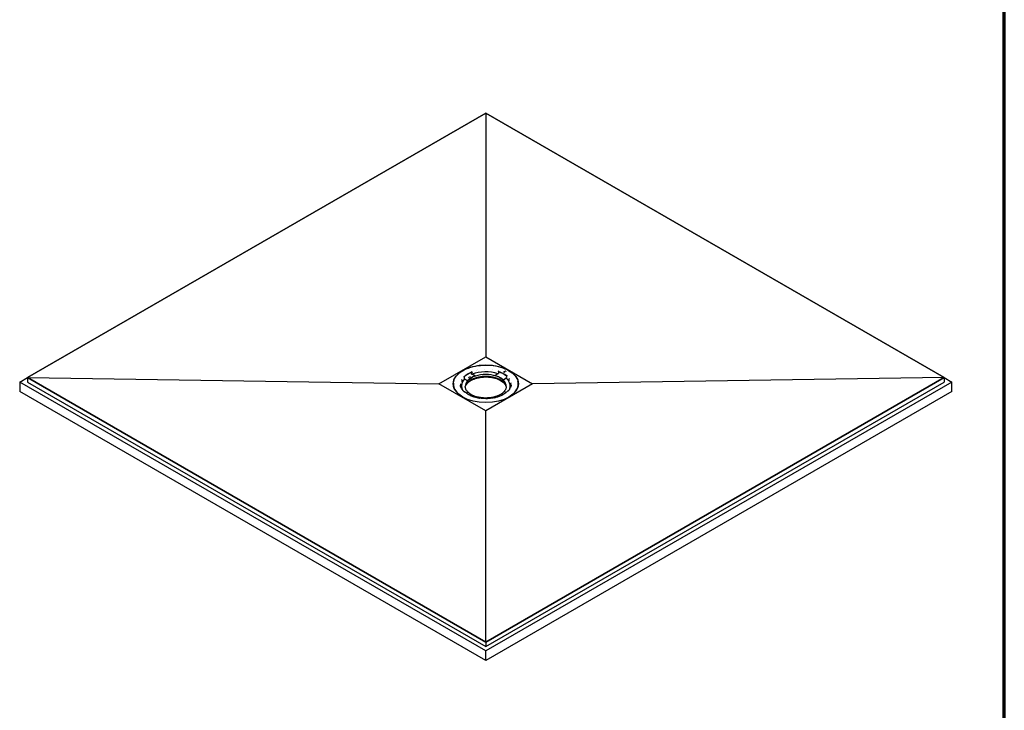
# Model space of a CAD drawing. Header units: millimetres. Extents: x -11430 to 11430, y -300 to 4365.
# Tile 4 of 16: x 1922 to 3060, y 939 to 1738. Entities that reach past the tile are written whole.
import ezdxf

# ---------------------------------------------------------------- set-up
doc = ezdxf.new("R2010")
doc.units = ezdxf.units.MM
doc.header["$LTSCALE"] = 15
doc.layers.get('0').update_dxf_attribs({"lineweight": 25})
doc.layers.add('_Sichtbarkanten', color=7, linetype='Continuous', lineweight=25)
doc.layers.add('Rahmen (ISO)', color=7, linetype='Continuous', lineweight=70)

# ---------------------------------------------------------------- blocks, each defined once
blk = doc.blocks.new('Ränder wedi_Zeichnungsrahmen')
at = {"layer": 'Rahmen (ISO)'}
blk.add_line((204, 6), (204, 291), dxfattribs=at)

msp = doc.modelspace()

# ---------------------------------------------------------------- linework, layer by layer
at = {"layer": '_Sichtbarkanten'}
for p, q in [((2460.56, 1629.92), (1930.73, 1324.02)), ((1930.74, 1324.02), (2460.56, 1629.91)), ((2990.4, 1324.02), (2460.56, 1629.92)), ((2460.56, 1629.91), (2990.39, 1324.02)), ((2460.56, 1629.91), (2460.56, 1348.1)), ((2406.48, 1316.87), (2460.56, 1348.1)), ((2460.56, 1348.1), (2514.64, 1316.87)), ((1921.75, 1318.83), (1930.73, 1324.02)), ((1930.73, 1324.02), (2460.56, 1018.12)), ((1930.73, 1324.02), (1930.73, 1318.83)), ((2460.56, 1018.12), (1930.74, 1324.02)), ((1930.74, 1324.02), (2406.48, 1316.87)), ((2435.18, 1325.46), (2435.08, 1325.49)), ((2435.61, 1324.91), (2435.61, 1324.91)), ((2435.61, 1324.53), (2435.64, 1322.93)), ((2435.65, 1322.85), (2435.64, 1322.92)), ((2435.82, 1322.54), (2436.09, 1322.37)), ((2440.44, 1324.31), (2440.44, 1324.31)), ((2441.88, 1325.17), (2441.88, 1325.17)), ((2443.77, 1330.91), (2443.84, 1330.85)), ((2444.12, 1330.21), (2444.01, 1330.54)), ((2444.12, 1330.21), (2444.12, 1330.21)), ((2444.13, 1329.82), (2444.15, 1328.22)), ((2448.44, 1325.7), (2448.43, 1325.9)), ((2460.56, 1018.12), (2990.4, 1324.02)), ((2990.39, 1324.02), (2460.56, 1018.12)), ((2471.13, 1326.19), (2471.14, 1326.39)), ((2475.18, 1330.49), (2475.16, 1328.89)), ((2475.18, 1330.87), (2475.29, 1331.22)), ((2475.18, 1330.88), (2475.18, 1330.87)), ((2475.44, 1331.53), (2475.49, 1331.59)), ((2480.99, 1320.91), (2480.99, 1321.11)), ((2481.63, 1330.46), (2481.39, 1330.59)), ((2483.36, 1331.44), (2481.79, 1330.46)), ((2482.57, 1329.96), (2482.32, 1330.09)), ((2483.88, 1331.23), (2483.48, 1331.44)), ((2484.16, 1323.58), (2483.92, 1323.4)), ((2484.33, 1323.97), (2484.32, 1323.9)), ((2484.35, 1325.57), (2484.33, 1323.98)), ((2484.36, 1325.96), (2484.36, 1325.96)), ((2484.87, 1326.57), (2484.77, 1326.53)), ((2487.68, 1322.34), (2487.68, 1322.34)), ((2990.39, 1324.02), (2514.64, 1316.87)), ((2990.4, 1324.02), (2990.4, 1318.83)), ((2990.4, 1324.02), (2999.38, 1318.83)), ((2460.56, 1007.75), (1921.75, 1318.83)), ((1921.75, 1318.83), (1921.75, 1307.69)), ((1930.73, 1318.83), (2460.56, 1012.93)), ((2460.56, 1285.65), (2406.48, 1316.87)), ((2423.09, 1315.92), (2423.08, 1316.14)), ((2423.11, 1317.68), (2423.11, 1317.67)), ((2431.7, 1313.79), (2431.7, 1313.79)), ((2433.44, 1310.62), (2433.44, 1310.62)), ((2439.29, 1320.02), (2439.29, 1320.21)), ((2460.56, 1012.93), (2990.4, 1318.83)), ((2999.38, 1318.83), (2460.56, 1007.75)), ((2514.64, 1316.87), (2460.56, 1285.65)), ((2488.36, 1311.82), (2488.36, 1311.82)), ((2489.46, 1317.11), (2489.46, 1317.11)), ((2498.01, 1317.68), (2498.01, 1317.67)), ((2498.03, 1315.92), (2498.04, 1316.14)), ((2999.38, 1307.69), (2999.38, 1318.83)), ((2460.56, 996.6), (1921.75, 1307.69)), ((2436.26, 1307.18), (2436.35, 1307.22)), ((2445.69, 1302.22), (2445.63, 1302.16)), ((2449.99, 1301.73), (2449.99, 1301.82)), ((2999.38, 1307.69), (2460.56, 996.6)), ((2472.69, 1302.21), (2472.69, 1302.31)), ((2477.35, 1302.84), (2477.29, 1302.9)), ((2478.18, 1303.92), (2478.22, 1303.94)), ((2479.59, 1304.8), (2479.63, 1304.82)), ((2485.52, 1308.03), (2485.52, 1308.03)), ((2485.63, 1308.14), (2485.7, 1308.2)), ((2485.95, 1308.29), (2486.05, 1308.25)), ((2460.56, 1018.12), (2460.56, 1285.65)), ((2460.56, 1018.12), (2460.56, 1012.93)), ((2460.56, 996.6), (2460.56, 1007.75))]:
    msp.add_line(p, q, dxfattribs=at)
for centre, start, end in [((2444.16, 1330.57), 2.34889, 7.84167), ((2436.13, 1307), 49.29949, 92.62849), ((2446.03, 1301.7), 6.07946, 71.8413), ((2476.96, 1302.36), 111.18278, 177.65587), ((2486.15, 1308.07), 89.84045, 135.46339)]:
    msp.add_arc(centre, 0.5, start, end, dxfattribs=at)
msp.add_ellipse((2460.56, 1316.87), major_axis=(37.75, 0), ratio=0.5773503, dxfattribs=at)
for centre, major_axis, ratio, start_param, end_param in [((2460.56, 1315.65), (31.18, 0), 0.5773503, 1.9084094, 1.908414), ((2460.55, 1315.67), (31.14, 0), 0.5773503, 1.8913956, 1.8913967), ((2460.56, 1315.65), (31.18, 0), 0.5773503, 1.6159849, 1.6159909), ((2460.56, 1315.65), (31.18, 0), 0.5773503, 1.320607, 1.3206148), ((2460.56, 1314.22), (-28.25, 0), 0.5773503, 5.7601974, 6.47063), ((2432.25, 1321.14), (0.311, 0.392), 0.6600019, 6.2831253, 6.2831823), ((2435.18, 1325.05), (0.351, -0.356), 0.7044916, 0.638106, 2.191449), ((2460.56, 1316.47), (28.92, 0), 0.5773503, 2.1752909, 2.6116232), ((2435.82, 1322.81), (0.128, -0.222), 0.5460211, 3.9208963, 5.4270768), ((2435.82, 1322.74), (0.128, -0.222), 0.5460368, 3.9212823, 5.4738112), ((2460.56, 1316.28), (-28.92, 0), 0.5773503, 5.3252514, 5.7448479), ((2460.56, 1313.81), (-23.75, 0), 0.5773503, 3.1328859, 6.2918921), ((2460.56, 1311.44), (-24, 0), 0.5773503, 3.2898462, 6.1349318), ((2460.56, 1314.11), (23.76, 0), 0.5773503, 2.1066087, 2.6803053), ((2441.48, 1323.58), (0.051, 0.086), 0.54907, 6.2829637, 6.2831858), ((2442.89, 1324.45), (0.051, 0.086), 0.5490805, 6.2829688, 6.2831868), ((2443.77, 1330.5), (0.185, -0.464), 0.4640528, 1.4832846, 2.4316656), ((2443.84, 1330.44), (-0.185, 0.464), 0.4640528, 4.0199152, 5.5732583), ((2444.36, 1328.12), (-0.163, 0.199), 0.6431643, 0.6771777, 2.1833207), ((2460.56, 1314.22), (28.25, 0), 0.5773503, 1.0504292, 2.1655131), ((2460.56, 1314.11), (23.76, 0), 0.5773503, 0.5358124, 1.109509), ((2474.97, 1328.78), (0.147, 0.21), 0.6070257, 4.0501973, 5.5564002), ((2475.44, 1331.12), (-0.16, -0.474), 0.4127447, 3.8281277, 5.3814708), ((2460.56, 1316.47), (28.92, 0), 0.5773503, 0.6044945, 1.0408269), ((2475.49, 1331.18), (0.16, 0.474), 0.4127447, 0.6865351, 1.634916), ((2460.56, 1316.28), (28.92, 0), 0.5773503, 0.6128595, 1.0324619), ((2481.15, 1321.03), (0.118, 0.23), 0.5000656, 0.8232417, 2.3467786), ((2482.52, 1329.87), (0.0472, 0.0881), 0.5554409, 6.2831024, 6.2831853), ((2482.51, 1329.89), (0.108, 0), 0.574805, 0.2902406, 0.2902907), ((2483.43, 1331.35), (0.0472, 0.0881), 0.5554467, 0.0000047, 0.0000609), ((2483.82, 1331.16), (0.107, 0), 0.5773503, 0.2898871, 0.289938), ((2460.56, 1314.22), (28.25, 0), 0.5773503, 6.1625679, 6.8806983), ((2484.16, 1323.78), (0.113, 0.229), 0.5009349, 3.9149931, 5.4675221), ((2484.16, 1323.85), (0.113, 0.229), 0.50092, 3.9617293, 5.4678931), ((2484.77, 1326.12), (0.321, 0.384), 0.6718048, 0.8937651, 2.4471081), ((2488.19, 1322.35), (-0.341, 0.366), 0.6939925, 6.2831131, 6.2837104), ((2460.56, 1316.67), (-37.49, 0), 0.5773503, 6.2371079, 7.1015728), ((2460.56, 1315.65), (-37.75, 0), 0.5773503, 6.114863, 6.2550847), ((2431.13, 1315.86), (0.193, 0.461), 0.4791649, 6.2831573, 6.283196), ((2460.56, 1314.22), (-28.25, 0), 0.5773503, 0.1949398, 0.1949414), ((2432.89, 1310.64), (0.092, 0.492), 0.2514096, 6.2831642, 6.2831834), ((2439.11, 1320.13), (0.133, -0.222), 0.5441553, 0.756954, 2.2804909), ((2460.56, 1316.67), (37.49, 0), 0.5773503, 5.4647978, 6.3292627), ((2460.56, 1314.22), (28.25, 0), 0.5773503, 6.0518414, 6.1015662), ((2488.91, 1311.85), (-0.115, 0.487), 0.3085979, 6.2831384, 6.2833538), ((2489.99, 1317.13), (-0.219, 0.449), 0.5270978, 6.2831109, 6.2835136), ((2460.56, 1315.65), (37.75, 0), 0.5773503, 0.0281007, 0.1683223), ((2436.26, 1306.77), (0.321, 0.384), 0.6718048, 0, 0.8937651), ((2436.35, 1306.81), (0.321, 0.384), 0.6718048, 5.6792422, 7.1769504), ((2460.56, 1314.11), (-23.76, 0), 0.5773503, 0.5358124, 1.109509), ((2445.69, 1301.81), (0.16, 0.474), 0.4127447, 0, 0.6865351), ((2449.79, 1301.52), (-0.155, -0.209), 0.5964828, 3.3610538, 3.9990332), ((2452.46, 1300.12), (-0.194, 0.461), 0.4806796, 6.2831669, 6.2832058), ((2452.57, 1300.1), (0.408, 0.289), 0.7559267, 6.2831368, 6.2838227), ((2461.6, 1299.47), (-0.312, 0.391), 0.6611079, 6.2831249, 6.283182), ((2461.72, 1299.48), (0.282, 0.413), 0.6235626, 6.2831065, 6.283613), ((2470.65, 1300.49), (-0.436, 0.245), 0.7768224, 6.2831201, 6.2831877), ((2470.75, 1300.51), (0.168, 0.471), 0.43016, 6.2831218, 6.2834341), ((2460.56, 1314.11), (-23.76, 0), 0.5773503, 2.1066087, 2.6803053), ((2472.9, 1302.02), (0.171, -0.197), 0.6309665, 2.2328663, 2.8907527), ((2477.29, 1302.49), (-0.185, 0.464), 0.4640528, 5.5732583, 6.2831853), ((2478.24, 1303.84), (-0.0527, 0.085), 0.5991576, 0.0000151, 0.0002873), ((2479.65, 1304.71), (-0.0529, 0.0849), 0.5977696, 0.0000065, 0.0002752), ((2485.95, 1307.88), (-0.351, 0.356), 0.7044916, 5.3330417, 6.8863847), ((2486.05, 1307.84), (-0.351, 0.356), 0.7044916, 5.3330417, 6.2814227)]:
    msp.add_ellipse(centre, major_axis=major_axis, ratio=ratio, start_param=start_param, end_param=end_param, dxfattribs=at)
for points, knots in [([(2423.11, 1317.68), (2423.3, 1319.99), (2424.12, 1322.27), (2426.95, 1326.59), (2428.97, 1328.62), (2434.02, 1332.22), (2437.05, 1333.78), (2443.8, 1336.27), (2447.53, 1337.2), (2455.28, 1338.33), (2459.32, 1338.53), (2467.29, 1338.19), (2471.23, 1337.65), (2478.62, 1335.88), (2482.07, 1334.64), (2488.13, 1331.61), (2490.73, 1329.8), (2494.83, 1325.8), (2496.33, 1323.61), (2497.64, 1320.12), (2497.92, 1318.91), (2498.01, 1317.68)], [2.4395344, 2.4395344, 2.4395344, 2.4395344, 2.7554312, 2.7554312, 3.0747304, 3.0747304, 3.3957813, 3.3957813, 3.7168394, 3.7168394, 4.0377143, 4.0377143, 4.358544, 4.358544, 4.6794919, 4.6794919, 5.000621, 5.000621, 5.3212401, 5.3212401, 5.4889723, 5.4889723, 5.4889723, 5.4889723]), ([(2432.51, 1321.59), (2432.51, 1321.59), (2432.51, 1321.59), (2432.51, 1321.59), (2432.51, 1321.58), (2432.53, 1321.56), (2432.54, 1321.55), (2432.56, 1321.54)], [0.042444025, 0.042444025, 0.042444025, 0.042444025, 0.054377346, 0.054377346, 0.083114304, 0.083114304, 0.113111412, 0.113111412, 0.113111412, 0.113111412]), ([(2432.56, 1321.54), (2432.61, 1321.5), (2432.65, 1321.45), (2432.71, 1321.36), (2432.74, 1321.3), (2432.76, 1321.21), (2432.76, 1321.17), (2432.76, 1321.13)], [0, 0, 0, 0, 0.035587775, 0.035587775, 0.070218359, 0.070218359, 0.093087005, 0.093087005, 0.093087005, 0.093087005]), ([(2435.61, 1324.53), (2435.61, 1324.54), (2435.61, 1324.55), (2435.62, 1324.58), (2435.62, 1324.6), (2435.63, 1324.64), (2435.64, 1324.67), (2435.66, 1324.73), (2435.67, 1324.75), (2435.69, 1324.79), (2435.7, 1324.8), (2435.72, 1324.82), (2435.73, 1324.83), (2435.73, 1324.84)], [-0.076023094, -0.076023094, -0.076023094, -0.076023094, -0.066379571, -0.066379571, -0.056273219, -0.056273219, -0.038303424, -0.038303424, -0.020284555, -0.020284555, -0.009907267, -0.009907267, -0.000001, -0.000001, -0.000001, -0.000001]), ([(2435.64, 1322.92), (2435.64, 1322.92), (2435.64, 1322.93), (2435.64, 1322.93), (2435.64, 1322.93), (2435.64, 1322.93)], [-0.0022392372, -0.0022392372, -0.0022392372, -0.0022392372, -0.0011303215, -0.0011303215, 0, 0, 0, 0]), ([(2435.64, 1322.92), (2435.64, 1322.91), (2435.65, 1322.9), (2435.65, 1322.88), (2435.66, 1322.87), (2435.68, 1322.84), (2435.7, 1322.82), (2435.75, 1322.78), (2435.78, 1322.77), (2435.86, 1322.75), (2435.9, 1322.74), (2435.94, 1322.74), (2435.94, 1322.74), (2435.94, 1322.74)], [0.000009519, 0.000009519, 0.000009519, 0.000009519, 0.008391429, 0.008391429, 0.017324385, 0.017324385, 0.036586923, 0.036586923, 0.058979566, 0.058979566, 0.084505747, 0.084505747, 0.084879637, 0.084879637, 0.084879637, 0.084879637]), ([(2437.21, 1314.65), (2437.88, 1315.96), (2438.9, 1317.22), (2441.63, 1319.62), (2443.4, 1320.73), (2447.45, 1322.58), (2449.74, 1323.32), (2454.61, 1324.35), (2457.19, 1324.64), (2462.38, 1324.73), (2464.98, 1324.54), (2469.96, 1323.69), (2472.33, 1323.04), (2476.58, 1321.34), (2478.47, 1320.29), (2481.57, 1317.92), (2482.79, 1316.6), (2483.72, 1315.02), (2483.82, 1314.84), (2483.91, 1314.65)], [2.6802958, 2.6802958, 2.6802958, 2.6802958, 2.9766835, 2.9766835, 3.2953804, 3.2953804, 3.6136739, 3.6136739, 3.9322665, 3.9322665, 4.2510087, 4.2510087, 4.5696501, 4.5696501, 4.887997, 4.887997, 5.2064441, 5.2064441, 5.248211, 5.248211, 5.248211, 5.248211]), ([(2443.93, 1329.94), (2443.94, 1329.95), (2443.96, 1329.95), (2443.98, 1329.96), (2444, 1329.96), (2444.03, 1329.96), (2444.05, 1329.95), (2444.09, 1329.93), (2444.1, 1329.91), (2444.12, 1329.89), (2444.12, 1329.87), (2444.13, 1329.85), (2444.13, 1329.84), (2444.13, 1329.82)], [-0.075999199, -0.075999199, -0.075999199, -0.075999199, -0.066131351, -0.066131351, -0.055795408, -0.055795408, -0.037782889, -0.037782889, -0.01981545, -0.01981545, -0.009674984, -0.009674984, 0, 0, 0, 0]), ([(2444.13, 1327.84), (2444.13, 1327.84), (2444.13, 1327.84), (2444.13, 1327.87), (2444.14, 1327.9), (2444.14, 1327.97), (2444.14, 1328), (2444.14, 1328.07), (2444.14, 1328.1), (2444.15, 1328.15), (2444.15, 1328.16), (2444.15, 1328.19), (2444.15, 1328.2), (2444.15, 1328.21)], [-0.000376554, -0.000376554, -0.000376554, -0.000376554, 0, 0, 0.025707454, 0.025707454, 0.048259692, 0.048259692, 0.067659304, 0.067659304, 0.076655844, 0.076655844, 0.085096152, 0.085096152, 0.085096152, 0.085096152]), ([(2444.15, 1328.22), (2444.15, 1328.22), (2444.15, 1328.22), (2444.15, 1328.22), (2444.15, 1328.21), (2444.15, 1328.21)], [-0.002286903, -0.002286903, -0.002286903, -0.002286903, -0.0011529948, -0.0011529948, -0.0000457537, -0.0000457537, -0.0000457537, -0.0000457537]), ([(2475.16, 1328.88), (2475.16, 1328.88), (2475.16, 1328.88), (2475.16, 1328.89), (2475.16, 1328.89), (2475.16, 1328.89)], [-0.0024546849, -0.0024546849, -0.0024546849, -0.0024546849, -0.0012389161, -0.0012389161, 0, 0, 0, 0]), ([(2475.16, 1328.88), (2475.16, 1328.87), (2475.16, 1328.86), (2475.17, 1328.83), (2475.17, 1328.82), (2475.17, 1328.77), (2475.17, 1328.74), (2475.18, 1328.67), (2475.19, 1328.63), (2475.2, 1328.56), (2475.21, 1328.53), (2475.21, 1328.5), (2475.21, 1328.5), (2475.21, 1328.5)], [0.000013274, 0.000013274, 0.000013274, 0.000013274, 0.008341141, 0.008341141, 0.017229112, 0.017229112, 0.036430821, 0.036430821, 0.059208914, 0.059208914, 0.085826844, 0.085826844, 0.086205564, 0.086205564, 0.086205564, 0.086205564]), ([(2475.18, 1330.49), (2475.18, 1330.5), (2475.18, 1330.51), (2475.19, 1330.54), (2475.19, 1330.55), (2475.21, 1330.58), (2475.22, 1330.6), (2475.26, 1330.62), (2475.28, 1330.63), (2475.32, 1330.63), (2475.33, 1330.63), (2475.36, 1330.63), (2475.38, 1330.62), (2475.39, 1330.62)], [-0.076634, -0.076634, -0.076634, -0.076634, -0.06673879, -0.06673879, -0.056338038, -0.056338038, -0.038045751, -0.038045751, -0.019786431, -0.019786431, -0.009644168, -0.009644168, -0.000001, -0.000001, -0.000001, -0.000001]), ([(2481.23, 1330.55), (2481.23, 1330.56), (2481.24, 1330.57), (2481.26, 1330.58), (2481.27, 1330.59), (2481.29, 1330.6), (2481.3, 1330.6), (2481.32, 1330.61), (2481.33, 1330.61), (2481.36, 1330.6), (2481.37, 1330.6), (2481.39, 1330.59)], [0, 0, 0, 0, 0.00694503, 0.00694503, 0.013830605, 0.013830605, 0.021001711, 0.021001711, 0.028525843, 0.028525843, 0.036830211, 0.036830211, 0.036830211, 0.036830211]), ([(2481.23, 1330.54), (2481.23, 1330.54), (2481.23, 1330.55), (2481.23, 1330.55), (2481.23, 1330.55), (2481.23, 1330.55)], [0.0536902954, 0.0536902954, 0.0536902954, 0.0536902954, 0.0566909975, 0.0566909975, 0.057203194, 0.057203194, 0.057203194, 0.057203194]), ([(2481.63, 1330.46), (2481.64, 1330.46), (2481.64, 1330.46), (2481.65, 1330.45), (2481.66, 1330.45), (2481.68, 1330.45), (2481.69, 1330.44), (2481.71, 1330.44), (2481.72, 1330.44), (2481.74, 1330.45), (2481.75, 1330.45), (2481.77, 1330.45), (2481.77, 1330.45), (2481.79, 1330.46), (2481.79, 1330.46), (2481.79, 1330.46)], [4.712389, 4.712389, 4.712389, 4.712389, 4.9132088, 4.9132088, 5.131076, 5.131076, 5.3643994, 5.3643994, 5.6062391, 5.6062391, 5.8470409, 5.8470409, 6.0769306, 6.0769306, 6.2831853, 6.2831853, 6.2831853, 6.2831853]), ([(2482.31, 1330.1), (2482.31, 1330.1), (2482.31, 1330.1), (2482.31, 1330.1), (2482.31, 1330.1), (2482.32, 1330.1), (2482.32, 1330.09), (2482.32, 1330.09), (2482.32, 1330.09), (2482.32, 1330.09)], [4.33964956, 4.33964956, 4.33964956, 4.33964956, 4.39284676, 4.39284676, 4.49936083, 4.49936083, 4.60587491, 4.60587491, 4.71238898, 4.71238898, 4.71238898, 4.71238898]), ([(2482.57, 1329.96), (2482.58, 1329.95), (2482.59, 1329.94), (2482.61, 1329.93), (2482.61, 1329.92), (2482.62, 1329.91)], [0, 0, 0, 0, 0.007439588, 0.007439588, 0.013176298, 0.013176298, 0.013176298, 0.013176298]), ([(2483.36, 1331.44), (2483.37, 1331.44), (2483.38, 1331.45), (2483.41, 1331.45), (2483.42, 1331.45), (2483.44, 1331.45), (2483.46, 1331.45), (2483.47, 1331.44), (2483.48, 1331.44), (2483.48, 1331.44)], [0, 0, 0, 0, 0.007437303, 0.007437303, 0.014873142, 0.014873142, 0.022534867, 0.022534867, 0.025174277, 0.025174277, 0.025174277, 0.025174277]), ([(2483.88, 1331.23), (2483.89, 1331.22), (2483.9, 1331.21), (2483.91, 1331.2), (2483.92, 1331.19), (2483.92, 1331.18)], [0, 0, 0, 0, 0.007371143, 0.007371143, 0.013145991, 0.013145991, 0.013145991, 0.013145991]), ([(2484.02, 1323.79), (2484.02, 1323.79), (2484.02, 1323.79), (2484.06, 1323.79), (2484.11, 1323.79), (2484.18, 1323.81), (2484.22, 1323.83), (2484.27, 1323.86), (2484.29, 1323.88), (2484.31, 1323.92), (2484.32, 1323.93), (2484.32, 1323.95), (2484.32, 1323.96), (2484.33, 1323.97)], [-0.000381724, -0.000381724, -0.000381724, -0.000381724, 0, 0, 0.026828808, 0.026828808, 0.049787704, 0.049787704, 0.069141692, 0.069141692, 0.078100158, 0.078100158, 0.086492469, 0.086492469, 0.086492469, 0.086492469]), ([(2484.22, 1325.89), (2484.23, 1325.88), (2484.24, 1325.87), (2484.26, 1325.85), (2484.27, 1325.84), (2484.29, 1325.8), (2484.3, 1325.77), (2484.33, 1325.72), (2484.34, 1325.69), (2484.35, 1325.65), (2484.35, 1325.63), (2484.35, 1325.6), (2484.35, 1325.58), (2484.35, 1325.57)], [-0.076650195, -0.076650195, -0.076650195, -0.076650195, -0.066953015, -0.066953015, -0.056752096, -0.056752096, -0.038484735, -0.038484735, -0.020190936, -0.020190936, -0.009844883, -0.009844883, 0, 0, 0, 0]), ([(2484.33, 1323.98), (2484.33, 1323.98), (2484.33, 1323.98), (2484.33, 1323.97), (2484.33, 1323.97), (2484.33, 1323.97)], [-0.0025081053, -0.0025081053, -0.0025081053, -0.0025081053, -0.001265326, -0.001265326, -0.0000514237, -0.0000514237, -0.0000514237, -0.0000514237]), ([(2487.68, 1322.34), (2487.68, 1322.4), (2487.69, 1322.45), (2487.73, 1322.56), (2487.76, 1322.61), (2487.81, 1322.68), (2487.83, 1322.7), (2487.85, 1322.71)], [0, 0, 0, 0, 0.034109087, 0.034109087, 0.067648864, 0.067648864, 0.084195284, 0.084195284, 0.084195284, 0.084195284]), ([(2487.85, 1322.71), (2487.87, 1322.73), (2487.88, 1322.74), (2487.88, 1322.75), (2487.88, 1322.75), (2487.88, 1322.75)], [0, 0, 0, 0, 0.040664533, 0.040664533, 0.056879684, 0.056879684, 0.056879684, 0.056879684]), ([(2425.2, 1309.25), (2424.78, 1309.94), (2424.42, 1310.64), (2423.51, 1312.85), (2423.16, 1314.38), (2423.09, 1315.92)], [8.34068367, 8.34068367, 8.34068367, 8.34068367, 8.44121143, 8.44121143, 8.65194711, 8.65194711, 8.65194711, 8.65194711]), ([(2431.11, 1316.47), (2431.11, 1316.47), (2431.11, 1316.47), (2431.13, 1316.45), (2431.14, 1316.44), (2431.18, 1316.41), (2431.21, 1316.38), (2431.27, 1316.35), (2431.3, 1316.34), (2431.33, 1316.33)], [0.04192222, 0.04192222, 0.04192222, 0.04192222, 0.07544733, 0.07544733, 0.10565774, 0.10565774, 0.14793391, 0.14793391, 0.17051124, 0.17051124, 0.17051124, 0.17051124]), ([(2432.53, 1311.35), (2432.38, 1311.61), (2432.25, 1311.86), (2432.01, 1312.38), (2431.89, 1312.64), (2431.69, 1313.16), (2431.61, 1313.42), (2431.45, 1313.94), (2431.38, 1314.21), (2431.27, 1314.73), (2431.23, 1315), (2431.19, 1315.26)], [2.07825635, 2.07825635, 2.07825635, 2.07825635, 2.12659953, 2.12659953, 2.17494308, 2.17494308, 2.22328663, 2.22328663, 2.27163019, 2.27163019, 2.31997374, 2.31997374, 2.31997374, 2.31997374]), ([(2431.33, 1316.33), (2431.38, 1316.3), (2431.44, 1316.27), (2431.53, 1316.19), (2431.56, 1316.14), (2431.62, 1316.04), (2431.64, 1315.98), (2431.66, 1315.9), (2431.66, 1315.87), (2431.66, 1315.84)], [0, 0, 0, 0, 0.03694897, 0.03694897, 0.0729382, 0.0729382, 0.10736761, 0.10736761, 0.12443774, 0.12443774, 0.12443774, 0.12443774]), ([(2432.53, 1311.35), (2432.53, 1311.35), (2432.54, 1311.33), (2432.59, 1311.29), (2432.62, 1311.26), (2432.71, 1311.22), (2432.76, 1311.2), (2432.86, 1311.16), (2432.92, 1311.15), (2432.99, 1311.13)], [0, 0, 0, 0, 0.05150864, 0.05150864, 0.09483099, 0.09483099, 0.13618303, 0.13618303, 0.17650986, 0.17650986, 0.17650986, 0.17650986]), ([(2432.99, 1311.13), (2433.05, 1311.12), (2433.11, 1311.1), (2433.22, 1311.04), (2433.27, 1311), (2433.35, 1310.91), (2433.38, 1310.86), (2433.42, 1310.75), (2433.44, 1310.7), (2433.44, 1310.63), (2433.44, 1310.63), (2433.44, 1310.62)], [0, 0, 0, 0, 0.03772488, 0.03772488, 0.07502693, 0.07502693, 0.11044216, 0.11044216, 0.1445266, 0.1445266, 0.14916433, 0.14916433, 0.14916433, 0.14916433]), ([(2435.54, 1307.63), (2435.37, 1307.8), (2435.19, 1307.97), (2434.85, 1308.3), (2434.69, 1308.47), (2434.37, 1308.81), (2434.22, 1308.99), (2433.92, 1309.33), (2433.78, 1309.51), (2433.5, 1309.86), (2433.37, 1310.04), (2433.25, 1310.22)], [1.83241507, 1.83241507, 1.83241507, 1.83241507, 1.8670948, 1.8670948, 1.90177472, 1.90177472, 1.93645464, 1.93645464, 1.97113456, 1.97113456, 2.00581448, 2.00581448, 2.00581448, 2.00581448]), ([(2440.06, 1307.05), (2439.66, 1307.45), (2439.29, 1307.85), (2438.61, 1308.7), (2438.31, 1309.14), (2437.78, 1310.03), (2437.56, 1310.49), (2437.2, 1311.41), (2437.07, 1311.87), (2436.87, 1312.8), (2436.82, 1313.27), (2436.81, 1313.74)], [1.8609733, 1.8609733, 1.8609733, 1.8609733, 1.96175043, 1.96175043, 2.06659136, 2.06659136, 2.17143228, 2.17143228, 2.2762732, 2.2762732, 2.38111412, 2.38111412, 2.38111412, 2.38111412]), ([(2484.31, 1313.74), (2484.3, 1313.34), (2484.26, 1312.94), (2484.12, 1312.14), (2484.02, 1311.74), (2483.75, 1310.94), (2483.59, 1310.55), (2483.2, 1309.77), (2482.97, 1309.39), (2482.47, 1308.65), (2482.21, 1308.3), (2481.91, 1307.96)], [5.54739259, 5.54739259, 5.54739259, 5.54739259, 5.63729982, 5.63729982, 5.72720705, 5.72720705, 5.81711428, 5.81711428, 5.90702152, 5.90702152, 5.99192545, 5.99192545, 5.99192545, 5.99192545]), ([(2488.62, 1311.38), (2488.51, 1311.2), (2488.41, 1311.02), (2488.18, 1310.66), (2488.06, 1310.48), (2487.81, 1310.12), (2487.68, 1309.94), (2487.41, 1309.59), (2487.27, 1309.41), (2486.98, 1309.06), (2486.82, 1308.89), (2486.67, 1308.72)], [5.84816716, 5.84816716, 5.84816716, 5.84816716, 5.88284708, 5.88284708, 5.917527, 5.917527, 5.95220692, 5.95220692, 5.98688684, 5.98688684, 6.02156676, 6.02156676, 6.02156676, 6.02156676]), ([(2488.36, 1311.82), (2488.36, 1311.88), (2488.37, 1311.94), (2488.41, 1312.04), (2488.44, 1312.09), (2488.51, 1312.18), (2488.55, 1312.22), (2488.65, 1312.28), (2488.7, 1312.31), (2488.77, 1312.33), (2488.78, 1312.33), (2488.79, 1312.34)], [0, 0, 0, 0, 0.0340426, 0.0340426, 0.0675875, 0.0675875, 0.1015721, 0.1015721, 0.13663617, 0.13663617, 0.14382582, 0.14382582, 0.14382582, 0.14382582]), ([(2488.79, 1312.34), (2488.86, 1312.35), (2488.93, 1312.37), (2489.04, 1312.42), (2489.08, 1312.45), (2489.14, 1312.49), (2489.16, 1312.51), (2489.18, 1312.53), (2489.19, 1312.54), (2489.19, 1312.54)], [0, 0, 0, 0, 0.04782804, 0.04782804, 0.09433363, 0.09433363, 0.13695328, 0.13695328, 0.17331527, 0.17331527, 0.17331527, 0.17331527]), ([(2489.97, 1315.65), (2489.96, 1315.44), (2489.93, 1315.24), (2489.87, 1314.82), (2489.83, 1314.61), (2489.74, 1314.19), (2489.69, 1313.98), (2489.57, 1313.57), (2489.5, 1313.36), (2489.35, 1312.95), (2489.27, 1312.75), (2489.19, 1312.54)], [5.58451557, 5.58451557, 5.58451557, 5.58451557, 5.62275759, 5.62275759, 5.66099961, 5.66099961, 5.69924163, 5.69924163, 5.73748364, 5.73748364, 5.77571515, 5.77571515, 5.77571515, 5.77571515]), ([(2489.46, 1317.11), (2489.47, 1317.17), (2489.48, 1317.22), (2489.51, 1317.33), (2489.54, 1317.38), (2489.61, 1317.47), (2489.65, 1317.51), (2489.72, 1317.56), (2489.75, 1317.57), (2489.77, 1317.58)], [0, 0, 0, 0, 0.03406855, 0.03406855, 0.06762023, 0.06762023, 0.1016243, 0.1016243, 0.11785477, 0.11785477, 0.11785477, 0.11785477]), ([(2489.77, 1317.58), (2489.82, 1317.6), (2489.85, 1317.63), (2489.9, 1317.67), (2489.92, 1317.69), (2489.93, 1317.7), (2489.94, 1317.71), (2489.94, 1317.71)], [0, 0, 0, 0, 0.04286204, 0.04286204, 0.08462833, 0.08462833, 0.11475918, 0.11475918, 0.11475918, 0.11475918]), ([(2435.54, 1307.63), (2435.55, 1307.63), (2435.57, 1307.62), (2435.61, 1307.59), (2435.63, 1307.58), (2435.7, 1307.55), (2435.74, 1307.54), (2435.83, 1307.52), (2435.88, 1307.51), (2435.99, 1307.5), (2436.05, 1307.5), (2436.11, 1307.5)], [0, 0, 0, 0, 0.02760684, 0.02760684, 0.05507287, 0.05507287, 0.08418635, 0.08418635, 0.11594165, 0.11594165, 0.15238762, 0.15238762, 0.15238762, 0.15238762]), ([(2436.67, 1307.19), (2436.66, 1307.21), (2436.65, 1307.22), (2436.62, 1307.24), (2436.6, 1307.26), (2436.57, 1307.28), (2436.56, 1307.29), (2436.53, 1307.32), (2436.52, 1307.33), (2436.49, 1307.35), (2436.47, 1307.37), (2436.46, 1307.38)], [1.788962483, 1.788962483, 1.788962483, 1.788962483, 1.791631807, 1.791631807, 1.794301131, 1.794301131, 1.796970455, 1.796970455, 1.799639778, 1.799639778, 1.802309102, 1.802309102, 1.802309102, 1.802309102]), ([(2436.58, 1307.16), (2437.06, 1306.76), (2437.56, 1306.37), (2438.64, 1305.62), (2439.2, 1305.26), (2440.39, 1304.57), (2441.01, 1304.24), (2442.3, 1303.6), (2442.97, 1303.3), (2444.33, 1302.75), (2445.02, 1302.49), (2445.72, 1302.25)], [4.49422282, 4.49422282, 4.49422282, 4.49422282, 4.58148929, 4.58148929, 4.66875575, 4.66875575, 4.75602221, 4.75602221, 4.84328867, 4.84328867, 4.92789646, 4.92789646, 4.92789646, 4.92789646]), ([(2446.19, 1302.17), (2446.16, 1302.18), (2446.14, 1302.19), (2446.1, 1302.2), (2446.07, 1302.21), (2446.03, 1302.22), (2446.01, 1302.23), (2445.96, 1302.24), (2445.94, 1302.25), (2445.89, 1302.27), (2445.87, 1302.27), (2445.85, 1302.28)], [1.339283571, 1.339283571, 1.339283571, 1.339283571, 1.341952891, 1.341952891, 1.344622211, 1.344622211, 1.347291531, 1.347291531, 1.34996085, 1.34996085, 1.35263017, 1.35263017, 1.35263017, 1.35263017]), ([(2446.51, 1301.76), (2446.51, 1301.76), (2446.51, 1301.76), (2446.52, 1301.76), (2446.53, 1301.74), (2446.57, 1301.72), (2446.59, 1301.7), (2446.65, 1301.68), (2446.68, 1301.67), (2446.71, 1301.66)], [0.061887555, 0.061887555, 0.061887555, 0.061887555, 0.073117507, 0.073117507, 0.106696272, 0.106696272, 0.134381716, 0.134381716, 0.157073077, 0.157073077, 0.157073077, 0.157073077]), ([(2451.43, 1300.51), (2451.1, 1300.57), (2450.78, 1300.63), (2450.14, 1300.77), (2449.82, 1300.84), (2449.18, 1300.99), (2448.87, 1301.06), (2448.24, 1301.22), (2447.93, 1301.31), (2447.31, 1301.48), (2447.01, 1301.57), (2446.71, 1301.66)], [1.13577818, 1.13577818, 1.13577818, 1.13577818, 1.1704581, 1.1704581, 1.20513802, 1.20513802, 1.23981794, 1.23981794, 1.27449786, 1.27449786, 1.30917778, 1.30917778, 1.30917778, 1.30917778]), ([(2449.99, 1301.82), (2449.63, 1301.65), (2449.15, 1301.43), (2448.65, 1301.19), (2448.55, 1301.14)], [0, 0, 0, 0, 0.33333333, 0.41124123, 0.41124123, 0.41124123, 0.41124123]), ([(2448.58, 1301.14), (2448.65, 1301.17), (2449.07, 1301.37), (2449.47, 1301.57), (2449.8, 1301.73)], [0.60643787, 0.60643787, 0.60643787, 0.60643787, 0.66666667, 1, 1, 1, 1]), ([(2472.77, 1302.24), (2471.4, 1301.77), (2469.96, 1301.38), (2466.96, 1300.77), (2465.4, 1300.56), (2462.25, 1300.3), (2460.65, 1300.27), (2457.48, 1300.38), (2455.9, 1300.53), (2452.83, 1301.01), (2451.34, 1301.34), (2449.92, 1301.75)], [0.2854059, 0.2854059, 0.2854059, 0.2854059, 0.4854154, 0.4854154, 0.6854248, 0.6854248, 0.8854342, 0.8854342, 1.0854437, 1.0854437, 1.2854531, 1.2854531, 1.2854531, 1.2854531]), ([(2451.43, 1300.51), (2451.51, 1300.49), (2451.59, 1300.48), (2451.75, 1300.48), (2451.84, 1300.48), (2452, 1300.5), (2452.08, 1300.52), (2452.19, 1300.55), (2452.23, 1300.57), (2452.26, 1300.58)], [0, 0, 0, 0, 0.04941144, 0.04941144, 0.09927811, 0.09927811, 0.14972798, 0.14972798, 0.17917593, 0.17917593, 0.17917593, 0.17917593]), ([(2452.27, 1300.58), (2452.32, 1300.61), (2452.39, 1300.62), (2452.51, 1300.63), (2452.57, 1300.63), (2452.7, 1300.6), (2452.76, 1300.57), (2452.86, 1300.51), (2452.91, 1300.47), (2452.96, 1300.42), (2452.96, 1300.41), (2452.96, 1300.41)], [0.00058306, 0.00058306, 0.00058306, 0.00058306, 0.03763241, 0.03763241, 0.0753749, 0.0753749, 0.1136198, 0.1136198, 0.1507727, 0.1507727, 0.15462845, 0.15462845, 0.15462845, 0.15462845]), ([(2452.97, 1300.39), (2452.98, 1300.38), (2453, 1300.36), (2453.05, 1300.32), (2453.09, 1300.3), (2453.18, 1300.25), (2453.23, 1300.23), (2453.35, 1300.19), (2453.42, 1300.18), (2453.49, 1300.17)], [0, 0, 0, 0, 0.04630162, 0.04630162, 0.08897909, 0.08897909, 0.13105107, 0.13105107, 0.17637776, 0.17637776, 0.17637776, 0.17637776]), ([(2460.59, 1299.68), (2460.12, 1299.68), (2459.64, 1299.68), (2458.68, 1299.71), (2458.21, 1299.73), (2457.25, 1299.78), (2456.78, 1299.81), (2455.83, 1299.89), (2455.36, 1299.94), (2454.43, 1300.04), (2453.96, 1300.1), (2453.49, 1300.17)], [0.82161891, 0.82161891, 0.82161891, 0.82161891, 0.86996247, 0.86996247, 0.91830602, 0.91830602, 0.96664957, 0.96664957, 1.01499313, 1.01499313, 1.06333668, 1.06333668, 1.06333668, 1.06333668]), ([(2460.59, 1299.68), (2460.68, 1299.68), (2460.77, 1299.68), (2460.93, 1299.71), (2461, 1299.73), (2461.13, 1299.77), (2461.19, 1299.8), (2461.25, 1299.84), (2461.28, 1299.85), (2461.29, 1299.87)], [0, 0, 0, 0, 0.05128757, 0.05128757, 0.10142034, 0.10142034, 0.14945769, 0.14945769, 0.17738649, 0.17738649, 0.17738649, 0.17738649]), ([(2461.3, 1299.87), (2461.34, 1299.9), (2461.39, 1299.93), (2461.5, 1299.97), (2461.56, 1299.99), (2461.69, 1299.99), (2461.75, 1299.99), (2461.87, 1299.96), (2461.93, 1299.93), (2461.99, 1299.9)], [0.00092502, 0.00092502, 0.00092502, 0.00092502, 0.0355339, 0.0355339, 0.07175068, 0.07175068, 0.10975554, 0.10975554, 0.14800878, 0.14800878, 0.14800878, 0.14800878]), ([(2462, 1299.89), (2462.03, 1299.87), (2462.07, 1299.84), (2462.17, 1299.8), (2462.23, 1299.78), (2462.37, 1299.75), (2462.44, 1299.73), (2462.59, 1299.72), (2462.67, 1299.72), (2462.74, 1299.72)], [0, 0, 0, 0, 0.04284643, 0.04284643, 0.08678225, 0.08678225, 0.13327835, 0.13327835, 0.17794008, 0.17794008, 0.17794008, 0.17794008]), ([(2469.75, 1300.52), (2469.3, 1300.43), (2468.84, 1300.35), (2467.92, 1300.21), (2467.46, 1300.14), (2466.52, 1300.02), (2466.06, 1299.97), (2465.11, 1299.88), (2464.64, 1299.84), (2463.69, 1299.77), (2463.22, 1299.74), (2462.74, 1299.72)], [0.50745965, 0.50745965, 0.50745965, 0.50745965, 0.5558032, 0.5558032, 0.60414675, 0.60414675, 0.65249031, 0.65249031, 0.70083386, 0.70083386, 0.74917741, 0.74917741, 0.74917741, 0.74917741]), ([(2469.75, 1300.52), (2469.83, 1300.53), (2469.9, 1300.55), (2470.03, 1300.6), (2470.08, 1300.63), (2470.15, 1300.67), (2470.18, 1300.7), (2470.2, 1300.72), (2470.21, 1300.73), (2470.21, 1300.74)], [0, 0, 0, 0, 0.0501112, 0.0501112, 0.09750251, 0.09750251, 0.14105396, 0.14105396, 0.17648036, 0.17648036, 0.17648036, 0.17648036]), ([(2470.21, 1300.74), (2470.24, 1300.79), (2470.28, 1300.83), (2470.36, 1300.91), (2470.41, 1300.94), (2470.51, 1300.99), (2470.57, 1301.01), (2470.69, 1301.02), (2470.76, 1301.02), (2470.85, 1301.01), (2470.88, 1301), (2470.91, 1300.99)], [0.00128593, 0.00128593, 0.00128593, 0.00128593, 0.0342434, 0.0342434, 0.06859115, 0.06859115, 0.1045458, 0.1045458, 0.14232469, 0.14232469, 0.16153052, 0.16153052, 0.16153052, 0.16153052]), ([(2470.92, 1300.98), (2470.98, 1300.96), (2471.05, 1300.94), (2471.2, 1300.92), (2471.28, 1300.91), (2471.45, 1300.9), (2471.53, 1300.91), (2471.67, 1300.92), (2471.72, 1300.93), (2471.77, 1300.95)], [0, 0, 0, 0, 0.04781866, 0.04781866, 0.09634126, 0.09634126, 0.14646964, 0.14646964, 0.17937943, 0.17937943, 0.17937943, 0.17937943]), ([(2476.33, 1302.3), (2476.04, 1302.19), (2475.74, 1302.09), (2475.15, 1301.89), (2474.85, 1301.79), (2474.25, 1301.61), (2473.95, 1301.52), (2473.33, 1301.34), (2473.02, 1301.26), (2472.4, 1301.1), (2472.08, 1301.02), (2471.77, 1300.95)], [0.26161855, 0.26161855, 0.26161855, 0.26161855, 0.29629847, 0.29629847, 0.33097839, 0.33097839, 0.36565831, 0.36565831, 0.40033823, 0.40033823, 0.43501815, 0.43501815, 0.43501815, 0.43501815]), ([(2474.32, 1301.63), (2474.2, 1301.68), (2473.71, 1301.89), (2473.24, 1302.08), (2472.89, 1302.23)], [0.5673361, 0.5673361, 0.5673361, 0.5673361, 0.66666667, 1, 1, 1, 1]), ([(2476.33, 1302.3), (2476.37, 1302.31), (2476.4, 1302.33), (2476.45, 1302.36), (2476.46, 1302.37), (2476.48, 1302.38), (2476.48, 1302.39), (2476.48, 1302.39)], [0, 0, 0, 0, 0.032137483, 0.032137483, 0.061683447, 0.061683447, 0.084687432, 0.084687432, 0.084687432, 0.084687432]), ([(2477.1, 1302.95), (2477.08, 1302.94), (2477.06, 1302.94), (2477.01, 1302.92), (2476.99, 1302.91), (2476.95, 1302.89), (2476.93, 1302.89), (2476.89, 1302.87), (2476.87, 1302.86), (2476.82, 1302.84), (2476.8, 1302.84), (2476.78, 1302.83)], [0.218166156, 0.218166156, 0.218166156, 0.218166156, 0.22083548, 0.22083548, 0.223504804, 0.223504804, 0.226174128, 0.226174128, 0.228843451, 0.228843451, 0.231512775, 0.231512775, 0.231512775, 0.231512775]), ([(2477.24, 1302.93), (2477.91, 1303.2), (2478.55, 1303.48), (2479.83, 1304.09), (2480.45, 1304.41), (2481.65, 1305.09), (2482.22, 1305.45), (2483.31, 1306.19), (2483.82, 1306.57), (2484.79, 1307.35), (2485.24, 1307.76), (2485.67, 1308.17)], [6.06818769, 6.06818769, 6.06818769, 6.06818769, 6.15184822, 6.15184822, 6.2386773, 6.2386773, 6.32550637, 6.32550637, 6.41233544, 6.41233544, 6.49916451, 6.49916451, 6.49916451, 6.49916451]), ([(2478.22, 1303.94), (2478.23, 1303.95), (2478.24, 1303.95), (2478.26, 1303.96), (2478.27, 1303.96), (2478.29, 1303.96), (2478.3, 1303.96), (2478.31, 1303.95), (2478.31, 1303.95), (2478.32, 1303.95)], [0.00000867, 0.00000867, 0.00000867, 0.00000867, 0.006338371, 0.006338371, 0.012714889, 0.012714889, 0.019203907, 0.019203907, 0.020283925, 0.020283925, 0.020283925, 0.020283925]), ([(2479.63, 1304.82), (2479.64, 1304.83), (2479.65, 1304.83), (2479.67, 1304.84), (2479.68, 1304.84), (2479.7, 1304.84), (2479.71, 1304.83), (2479.72, 1304.83), (2479.73, 1304.83), (2479.73, 1304.83)], [0.000008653, 0.000008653, 0.000008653, 0.000008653, 0.006337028, 0.006337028, 0.012715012, 0.012715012, 0.019206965, 0.019206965, 0.020474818, 0.020474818, 0.020474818, 0.020474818]), ([(2481.84, 1308), (2482.16, 1307.81), (2482.85, 1307.41), (2483.62, 1306.96), (2484.02, 1306.73)], [0, 0, 0, 0, 0.33333333, 0.66223865, 0.66223865, 0.66223865, 0.66223865]), ([(2485.79, 1308.43), (2485.78, 1308.41), (2485.76, 1308.4), (2485.74, 1308.37), (2485.73, 1308.36), (2485.7, 1308.34), (2485.69, 1308.32), (2485.66, 1308.3), (2485.65, 1308.29), (2485.62, 1308.26), (2485.61, 1308.25), (2485.6, 1308.23)], [6.051672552, 6.051672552, 6.051672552, 6.051672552, 6.054341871, 6.054341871, 6.057011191, 6.057011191, 6.059680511, 6.059680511, 6.062349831, 6.062349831, 6.065019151, 6.065019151, 6.065019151, 6.065019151]), ([(2486.15, 1308.57), (2486.21, 1308.57), (2486.27, 1308.58), (2486.38, 1308.6), (2486.43, 1308.61), (2486.52, 1308.64), (2486.56, 1308.65), (2486.62, 1308.68), (2486.64, 1308.7), (2486.66, 1308.71), (2486.66, 1308.72), (2486.67, 1308.72)], [0, 0, 0, 0, 0.03613524, 0.03613524, 0.07126227, 0.07126227, 0.10450964, 0.10450964, 0.13476335, 0.13476335, 0.15243543, 0.15243543, 0.15243543, 0.15243543])]:
    msp.add_open_spline(points, degree=3, knots=knots, dxfattribs=at)
for points in [[(2432.76, 1321.13), (2432.78, 1320.46), (2432.8, 1319.79), (2432.82, 1319.12)], [(2439.29, 1320.21), (2438.96, 1320.44), (2438.27, 1320.92), (2437.12, 1321.71), (2436.26, 1322.31), (2435.81, 1322.62)], [(2436.09, 1322.37), (2436.47, 1322.11), (2437.2, 1321.62), (2438.21, 1320.94), (2438.82, 1320.52), (2439.12, 1320.33)], [(2440.44, 1324.31), (2440.8, 1324.1), (2441.16, 1323.88), (2441.53, 1323.66)], [(2441.53, 1323.66), (2441.54, 1323.66), (2441.54, 1323.65), (2441.55, 1323.65)], [(2441.88, 1325.17), (2442.23, 1324.96), (2442.58, 1324.75), (2442.94, 1324.54)], [(2442.94, 1324.54), (2442.95, 1324.54), (2442.95, 1324.53), (2442.96, 1324.52)], [(2444.66, 1330.59), (2444.67, 1330.35), (2444.68, 1330.12), (2444.69, 1329.88)], [(2471.14, 1326.39), (2471.5, 1326.6), (2472.27, 1327.03), (2473.54, 1327.76), (2474.48, 1328.3), (2474.98, 1328.58)], [(2483.92, 1323.4), (2483.57, 1323.12), (2482.9, 1322.6), (2481.98, 1321.88), (2481.41, 1321.44), (2481.15, 1321.23)], [(2482.62, 1329.91), (2482.62, 1329.91), (2482.62, 1329.91), (2482.62, 1329.91)], [(2483.92, 1331.18), (2483.92, 1331.18), (2483.92, 1331.18), (2483.92, 1331.18)], [(2487.63, 1320.34), (2487.65, 1321), (2487.66, 1321.67), (2487.68, 1322.34)], [(2431.66, 1315.84), (2431.68, 1315.16), (2431.69, 1314.47), (2431.7, 1313.79)], [(2433.24, 1310.23), (2433.24, 1310.23), (2433.24, 1310.22), (2433.25, 1310.22)], [(2433.44, 1310.62), (2433.45, 1310.39), (2433.45, 1310.16), (2433.46, 1309.92)], [(2488.34, 1310.91), (2488.35, 1311.22), (2488.35, 1311.52), (2488.36, 1311.82)], [(2488.62, 1311.38), (2488.62, 1311.39), (2488.62, 1311.39), (2488.62, 1311.39)], [(2489.42, 1315.07), (2489.44, 1315.75), (2489.45, 1316.43), (2489.46, 1317.11)], [(2498.03, 1315.92), (2497.94, 1313.65), (2497.22, 1311.39), (2495.93, 1309.25)], [(2476.46, 1302.37), (2476.46, 1302.37), (2476.46, 1302.38), (2476.46, 1302.38)], [(2478.16, 1303.9), (2478.17, 1303.91), (2478.17, 1303.92), (2478.18, 1303.92)], [(2478.16, 1303.9), (2478.16, 1303.9), (2478.16, 1303.9), (2478.16, 1303.9)], [(2478.32, 1303.95), (2478.52, 1303.85), (2478.72, 1303.75), (2478.92, 1303.66)], [(2479.57, 1304.78), (2479.58, 1304.79), (2479.59, 1304.79), (2479.59, 1304.8)], [(2479.73, 1304.83), (2479.99, 1304.7), (2480.25, 1304.58), (2480.51, 1304.45)]]:
    msp.add_open_spline(points, degree=3, dxfattribs=at)
for points, weights in [([(2448.43, 1325.9), (2446.58, 1326.82), (2444.34, 1327.92)], [1.21561557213, 1.13881668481, 1.05643602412]), ([(2480.99, 1321.11), (2482.43, 1322.26), (2484.17, 1323.66)], [1.21561557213, 1.13881668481, 1.05643602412]), ([(2440.14, 1307.1), (2439.27, 1306.51), (2438.31, 1305.85)], [1.21561557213, 1.16846546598, 1.11921144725]), ([(2472.69, 1302.31), (2473.49, 1301.99), (2474.35, 1301.64)], [1.21561557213, 1.18130286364, 1.14587593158])]:
    msp.add_rational_spline(points, weights, degree=2, dxfattribs=at)

# ---------------------------------------------------------------- block references
at = {"xscale": 15, "yscale": 15, "zscale": 15}
msp.add_blockref('Ränder wedi_Zeichnungsrahmen', (0, 0), dxfattribs=at)

doc.saveas('drawing.dxf')
